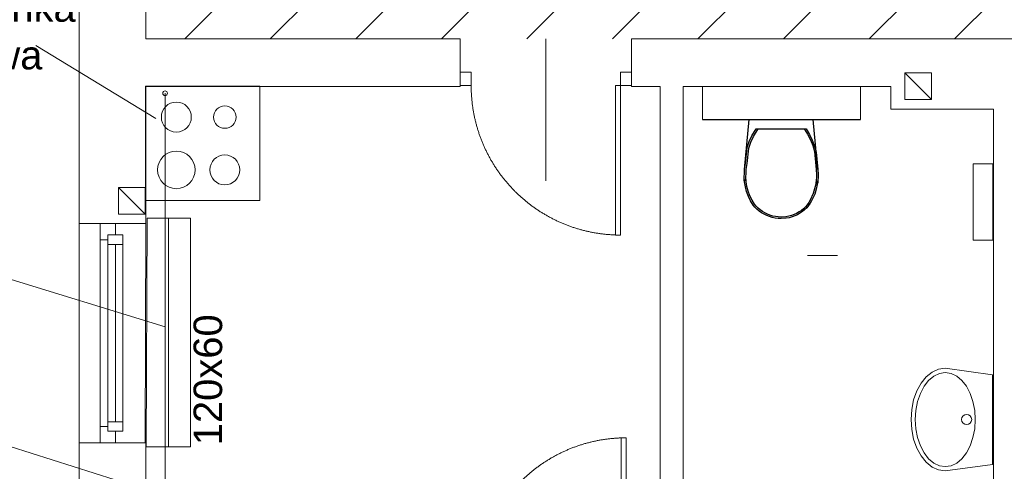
# Model space of a CAD drawing. Header units: millimetres. Extents: x -55054 to 44305, y -132338 to 49528.
# Tile 68 of 72: x 26806 to 31974, y -32339 to -29968. Entities that reach past the tile are written whole.
import ezdxf
from ezdxf import colors
from ezdxf.entities.mleader import LeaderData, LeaderLine
from ezdxf.enums import TextEntityAlignment as Align
from ezdxf.math import Vec2, Vec3

# ---------------------------------------------------------------- set-up
doc = ezdxf.new("R2010")
doc.units = ezdxf.units.MM
doc.header["$LTSCALE"] = 100
doc.linetypes.add('Kosów OSP 27-03-2026_xref$0$DASHED', pattern=[0.75, 0.5, -0.25])
for name, color, linetype, lineweight in [('.WK.DEMONTAŻ', 6, 'Continuous', 13), ('.WK_WODA_OPIS', 7, 'Continuous', 13), ('.XREF', 251, 'Continuous', 5), ('Kosów OSP 27-03-2026_xref$0$A_drzwi', 8, 'Continuous', 5), ('Kosów OSP 27-03-2026_xref$0$A_meble', 8, 'Continuous', 5), ('Kosów OSP 27-03-2026_xref$0$A_meble kuchnia lazienka', 8, 'Continuous', 5), ('Kosów OSP 27-03-2026_xref$0$A_meble łaz kuch', 8, 'Continuous', 5), ('Kosów OSP 27-03-2026_xref$0$A_meble łazienka i kuchnia', 8, 'Continuous', 5), ('Kosów OSP 27-03-2026_xref$0$A_okno', 8, 'Continuous', 5), ('Kosów OSP 27-03-2026_xref$0$A_opis pom', 8, 'Continuous', 5), ('Kosów OSP 27-03-2026_xref$0$A_opis stolarki', 8, 'Continuous', 5), ('Kosów OSP 27-03-2026_xref$0$A_SC_MUROWANA_DZIAŁOWA', 8, 'Continuous', 5), ('Kosów OSP 27-03-2026_xref$0$A_scianazew', 8, 'Continuous', 5), ('Kosów OSP 27-03-2026_xref$0$GEB-BEZUG', 8, 'Continuous', 5)]:
    doc.layers.add(name, color=color, linetype=linetype, lineweight=lineweight)
doc.styles.add('Kosów OSP 27-03-2026_xref$0$dar-styl', font='arial.ttf')
doc.styles.add('Kosów OSP 27-03-2026_xref$0$Standard', font='arial.ttf')
doc.styles.add('WYMIARY', font='romans.shx', dxfattribs={"width": 0.7})

# ---------------------------------------------------------------- blocks, each defined once
blk = doc.blocks.new('_None')
blk = doc.blocks.new('*U164')
at = {"color": 0}
for p, q in [((-28.55, -91.5), (-28.55, -94.5)), ((-28.55, -91.5), (59.45, -91.5)), ((59.45, -94.5), (59.45, -91.5)), ((-28.55, -94.5), (59.45, -94.5))]:
    blk.add_line(p, q, dxfattribs=at)
for points in [[(-36.55, -6.5), (-36.55, 0), (-28.55, 0), (-28.55, -6.5)], [(-36.55, -101), (-36.55, -94.5), (-28.55, -94.5), (-28.55, -101)]]:
    blk.add_lwpolyline(points, close=True, dxfattribs=at)
at = {"color": 0, "linetype": 'Kosów OSP 27-03-2026_xref$0$DASHED', "ltscale": 15}
blk.add_arc((-28.55, -94.5), 88, 1.95364, 90, dxfattribs=at)
at = {"layer": 'Kosów OSP 27-03-2026_xref$0$A_opis stolarki'}
blk.add_line((-56.09, -50.5), (27.54, -50.5), dxfattribs=at)
at = {"layer": 'Kosów OSP 27-03-2026_xref$0$A_opis stolarki', "ltscale": 0.5, "style": 'Kosów OSP 27-03-2026_xref$0$dar-styl', "text_generation_flag": 2}
blk.add_attdef('ODPORNOŚĆ_OGNIOWA', text='', height=15, rotation=85.93674, dxfattribs=at).set_placement((-55.81, -47.55), align=Align.TOP_CENTER)
at = {"layer": 'Kosów OSP 27-03-2026_xref$0$A_opis stolarki', "ltscale": 0.5, "style": 'Kosów OSP 27-03-2026_xref$0$dar-styl'}
blk.add_attdef('SYMBOL_DRZWI1', text='', height=14, dxfattribs=at).set_placement((-16.77, -50.5), align=Align.BOTTOM_CENTER)
blk.add_attdef('SYMBOL_DRZWI2', text='', height=14, dxfattribs=at).set_placement((-16.77, -53.5), align=Align.TOP_CENTER)
blk = doc.blocks.new('*U163')
for p, q in [((0, -91.5), (-88, -91.5)), ((-88, -94.5), (-88, -91.5)), ((0, -91.5), (0, -94.5)), ((0, -94.5), (-88, -94.5))]:
    blk.add_line(p, q)
for points in [[(8, -6.5), (8, 0), (0, 0), (0, -6.5)], [(8, -101), (8, -94.5), (0, -94.5), (0, -101)]]:
    blk.add_lwpolyline(points, close=True)
at = {"linetype": 'Kosów OSP 27-03-2026_xref$0$DASHED', "ltscale": 15}
blk.add_arc((0, -94.5), 88, 90, 178.04636, dxfattribs=at)
at = {"layer": 'Kosów OSP 27-03-2026_xref$0$A_opis stolarki'}
blk.add_line((-56.09, -50.5), (27.54, -50.5), dxfattribs=at)
at = {"layer": 'Kosów OSP 27-03-2026_xref$0$A_opis stolarki', "ltscale": 0.5, "style": 'Kosów OSP 27-03-2026_xref$0$dar-styl'}
blk.add_attdef('ODPORNOŚĆ_OGNIOWA', text='', height=15, rotation=94.06326, dxfattribs=at).set_placement((-95.88, -56.3), align=Align.TOP_CENTER)
blk.add_attdef('SYMBOL_DRZWI1', text='', height=14, dxfattribs=at).set_placement((-16.77, -50.5), align=Align.BOTTOM_CENTER)
blk.add_attdef('SYMBOL_DRZWI2', text='', height=14, dxfattribs=at).set_placement((-16.77, -53.5), align=Align.TOP_CENTER)
blk = doc.blocks.new('Kosów OSP 27-03-2026_xref$0$LAV_FLAT_BACK-OVAL_8')
at = {"color": 0, "linetype": 'Continuous'}
for p, q in [((-0.266, 0.2792), (-0.305, 0)), ((0.266, 0.2792), (-0.266, 0.2792)), ((-0.2658, 0.2788), (-0.266, 0.2788)), ((0.266, 0.2788), (0.2658, 0.2788)), ((0.3043, 0), (0.266, 0.2792)), ((-0.0545, 0.1744), (0, 0.1779)), ((0, 0.1779), (0.0545, 0.1744)), ((-0.2325, 0.0988), (-0.1977, 0.1258)), ((-0.1977, 0.1258), (-0.1553, 0.1479)), ((-0.1553, 0.1479), (-0.107, 0.1643)), ((-0.107, 0.1643), (-0.0545, 0.1744)), ((0.0545, 0.1744), (0.107, 0.1643)), ((0.107, 0.1643), (0.1553, 0.1479)), ((0.1553, 0.1479), (0.1977, 0.1258)), ((0.1977, 0.1258), (0.2325, 0.0988)), ((-0.2742, 0.0347), (-0.2583, 0.0681)), ((-0.2583, 0.0681), (-0.2325, 0.0988)), ((0.2325, 0.0988), (0.2583, 0.0681)), ((0.2583, 0.0681), (0.2742, 0.0347)), ((-0.2796, 0), (-0.2742, 0.0347)), ((0.2742, 0.0347), (0.2789, 0)), ((0.2789, 0), (0.2742, -0.0347)), ((0.2992, -0.0397), (0.3043, 0)), ((-0.305, 0), (-0.2992, -0.0397)), ((-0.2992, -0.0397), (-0.2818, -0.0778)), ((-0.2742, -0.0347), (-0.2796, 0)), ((-0.2583, -0.0681), (-0.2742, -0.0347)), ((0.2742, -0.0347), (0.2583, -0.0681)), ((0.2818, -0.0778), (0.2992, -0.0397)), ((-0.2818, -0.0778), (-0.2536, -0.1129)), ((-0.2325, -0.0988), (-0.2583, -0.0681)), ((-0.2536, -0.1129), (-0.2157, -0.1437)), ((-0.1977, -0.1258), (-0.2325, -0.0988)), ((0.2325, -0.0988), (0.1977, -0.1258)), ((0.2157, -0.1437), (0.2536, -0.1129)), ((0.2583, -0.0681), (0.2325, -0.0988)), ((0.2536, -0.1129), (0.2818, -0.0778)), ((-0.2157, -0.1437), (-0.1695, -0.169)), ((-0.1553, -0.1479), (-0.1977, -0.1258)), ((-0.1695, -0.169), (-0.1167, -0.1878)), ((-0.107, -0.1643), (-0.1553, -0.1479)), ((-0.0545, -0.1744), (-0.107, -0.1643)), ((0, -0.1779), (-0.0545, -0.1744)), ((0.0545, -0.1744), (0, -0.1779)), ((0.107, -0.1643), (0.0545, -0.1744)), ((0.1553, -0.1479), (0.107, -0.1643)), ((0.1167, -0.1878), (0.1695, -0.169)), ((0.1977, -0.1258), (0.1553, -0.1479)), ((0.1695, -0.169), (0.2157, -0.1437)), ((-0.1167, -0.1878), (-0.0595, -0.1994)), ((-0.0595, -0.1994), (0, -0.2033)), ((0, -0.2033), (0.0595, -0.1994)), ((0.0595, -0.1994), (0.1167, -0.1878))]:
    blk.add_line(p, q, dxfattribs=at)
blk.add_circle((0, 0.1267), 0.03, dxfattribs=at)
blk = doc.blocks.new('Kosów OSP 27-03-2026_xref$0$KUCHENKA')
at = {"layer": 'Kosów OSP 27-03-2026_xref$0$A_meble'}
for p, q in [((0, 0), (0, -60)), ((0, 0), (60, 0)), ((60, 0), (60, -60)), ((0, -60), (60, -60))]:
    blk.add_line(p, q, dxfattribs=at)
for centre, radius in [((16.15, -16.15), 7.87), ((43.85, -16.15), 9.87), ((16.15, -41.6), 5.87), ((43.85, -41.6), 7.87)]:
    blk.add_circle(centre, radius, dxfattribs=at)
blk = doc.blocks.new('Kosów OSP 27-03-2026_xref')
at = {"layer": 'Kosów OSP 27-03-2026_xref$0$A_SC_MUROWANA_DZIAŁOWA'}
h = blk.add_hatch(dxfattribs=at)
h.set_pattern_fill('ANSI31', color=256, scale=10, style=0)
h.set_pattern_definition([(45, (6830.3, 921.538), (-22.45064, 22.45064), [])])
h.paths.add_polyline_path([(6112.03, 1404.08), (5187.03, 1404.08), (5187.03, 814.08), (6112.03, 814.08)])
at = {"linetype": 'Kosów OSP 27-03-2026_xref$0$DASHED', "ltscale": 50}
blk.add_lwpolyline([(5187.03, 717.08), (5152.03, 717.08), (5152.03, 602.08), (5186.61, 602.08)], close=True, dxfattribs=at)
at = {"layer": 'Kosów OSP 27-03-2026_xref$0$A_meble kuchnia lazienka'}
for p, q in [((5479.25, 771.7), (5479.25, 789.08)), ((5562.27, 771.7), (5562.27, 789.08)), ((5534.29, 700.26), (5550.04, 700.26))]:
    blk.add_line(p, q, dxfattribs=at)
at = {"layer": 'Kosów OSP 27-03-2026_xref$0$A_meble łaz kuch', "lineweight": -3, "ltscale": 0.5}
for p, q in [((5479.25, 771.7), (5562.27, 771.7)), ((5501.3, 745.47), (5503.74, 771.7)), ((5539.71, 745.47), (5537.27, 771.7)), ((5505.22, 763.11), (5507.41, 766.75)), ((5506, 762.76), (5508.44, 766.75)), ((5507.41, 766.75), (5533.61, 766.75)), ((5532.58, 766.75), (5534.35, 763.97)), ((5533.61, 766.75), (5535.38, 763.88)), ((5502.67, 756.95), (5503.8, 760.08)), ((5503.5, 756.73), (5504.6, 759.79)), ((5503.8, 760.08), (5505.22, 763.11)), ((5504.6, 759.79), (5506, 762.76)), ((5534.35, 763.97), (5535.86, 761.05)), ((5535.38, 763.88), (5536.87, 760.89)), ((5535.86, 761.05), (5537.09, 758.03)), ((5536.87, 760.89), (5538.08, 757.78)), ((5501.83, 748.74), (5502.67, 756.95)), ((5502.68, 748.59), (5503.5, 756.73)), ((5537.09, 758.03), (5538.03, 754.92)), ((5538.03, 754.92), (5538.86, 745.39)), ((5538.08, 757.78), (5538.99, 754.59)), ((5538.99, 754.59), (5539.71, 745.47)), ((5501.13, 739.56), (5501.3, 745.47)), ((5501.3, 745.47), (5501.83, 748.74)), ((5501.99, 739.58), (5502.16, 745.39)), ((5502.16, 745.39), (5502.68, 748.59)), ((5538.86, 745.39), (5539.03, 742.85)), ((5539.71, 745.47), (5539.89, 742.86)), ((5501.32, 738.95), (5501.13, 741.56)), ((5502.17, 739.04), (5501.99, 741.58)), ((5538.96, 740.31), (5538.66, 737.78)), ((5539.03, 742.85), (5538.96, 738.31)), ((5539.82, 740.25), (5539.51, 737.65)), ((5539.89, 742.86), (5539.82, 738.25)), ((5501.75, 736.37), (5501.32, 738.95)), ((5502.42, 733.83), (5501.75, 736.37)), ((5502.59, 736.53), (5502.17, 739.04)), ((5503.25, 734.06), (5502.59, 736.53)), ((5504.13, 731.65), (5503.25, 734.06)), ((5538.12, 735.28), (5537.35, 732.84)), ((5538.66, 737.78), (5538.12, 735.28)), ((5538.96, 735.09), (5538.17, 732.58)), ((5539.51, 737.65), (5538.96, 735.09)), ((5503.33, 731.36), (5502.42, 733.83)), ((5504.47, 728.97), (5503.33, 731.36)), ((5505.24, 729.33), (5504.13, 731.65)), ((5505.84, 726.81), (5504.47, 728.97)), ((5505.84, 726.81), (5504.47, 728.97)), ((5506.55, 727.27), (5505.24, 729.33)), ((5535.78, 729.33), (5535.06, 728.11)), ((5537.35, 732.84), (5535.78, 729.33)), ((5536.55, 728.97), (5535.79, 727.7)), ((5538.17, 732.58), (5536.55, 728.97)), ((5506.79, 725.66), (5505.84, 726.81)), ((5506.79, 725.66), (5505.84, 726.81)), ((5507.45, 726.18), (5506.55, 727.27)), ((5507.85, 724.59), (5506.79, 725.66)), ((5507.85, 724.59), (5506.79, 725.66)), ((5508.46, 725.15), (5507.45, 726.18)), ((5509, 723.6), (5507.85, 724.59)), ((5509, 723.6), (5507.85, 724.59)), ((5509.55, 724.22), (5508.46, 725.15)), ((5510.24, 722.72), (5509, 723.6)), ((5510.24, 722.72), (5509, 723.6)), ((5510.73, 723.38), (5509.55, 724.22)), ((5531.14, 723.98), (5529.94, 723.16)), ((5532.26, 724.89), (5531.14, 723.98)), ((5532.86, 724.31), (5531.68, 723.35)), ((5533.3, 725.89), (5532.26, 724.89)), ((5533.94, 725.35), (5532.86, 724.31)), ((5534.23, 726.96), (5533.3, 725.89)), ((5534.92, 726.49), (5533.94, 725.35)), ((5535.06, 728.11), (5534.23, 726.96)), ((5535.79, 727.7), (5534.92, 726.49)), ((5511.55, 721.94), (5510.24, 722.72)), ((5511.55, 721.94), (5510.24, 722.72)), ((5511.99, 722.63), (5510.73, 723.38)), ((5512.94, 721.26), (5511.55, 721.94)), ((5512.94, 721.26), (5511.55, 721.94)), ((5513.3, 721.99), (5511.99, 722.63)), ((5514.38, 720.71), (5512.94, 721.26)), ((5514.38, 720.71), (5512.94, 721.26)), ((5514.68, 721.46), (5513.3, 721.99)), ((5515.87, 720.27), (5514.38, 720.71)), ((5515.87, 720.27), (5514.38, 720.71)), ((5516.1, 721.05), (5514.68, 721.46)), ((5517.4, 719.95), (5515.87, 720.27)), ((5517.4, 719.95), (5515.87, 720.27)), ((5517.55, 720.75), (5516.1, 721.05)), ((5518.95, 719.77), (5517.4, 719.95)), ((5518.95, 719.77), (5517.4, 719.95)), ((5519.02, 720.57), (5517.55, 720.75)), ((5520.51, 719.7), (5518.95, 719.77)), ((5520.51, 719.7), (5518.95, 719.77)), ((5520.51, 720.51), (5519.02, 720.57)), ((5523.06, 720.69), (5520.51, 720.51)), ((5523.19, 719.89), (5520.51, 719.7)), ((5524.52, 720.95), (5523.06, 720.69)), ((5524.72, 720.17), (5523.19, 719.89)), ((5525.95, 721.34), (5524.52, 720.95)), ((5526.23, 720.57), (5524.72, 720.17)), ((5527.34, 721.84), (5525.95, 721.34)), ((5527.68, 721.1), (5526.23, 720.57)), ((5528.67, 722.45), (5527.34, 721.84)), ((5529.08, 721.74), (5527.68, 721.1)), ((5529.94, 723.16), (5528.67, 722.45)), ((5530.42, 722.49), (5529.08, 721.74)), ((5531.68, 723.35), (5530.42, 722.49))]:
    blk.add_line(p, q, dxfattribs=at)
at = {"layer": 'Kosów OSP 27-03-2026_xref$0$A_meble łaz kuch', "ltscale": 50}
for p, q in [((5187.71, 719.97), (5187.26, 599.97)), ((5210.51, 719.97), (5187.69, 719.97)), ((5210.51, 599.97), (5210.51, 719.97))]:
    blk.add_line(p, q, dxfattribs=at)
at = {"layer": 'Kosów OSP 27-03-2026_xref$0$A_meble łazienka i kuchnia'}
for p, q in [((5129.26, 810.48), (5192.33, 772.27)), ((5187.26, 599.97), (5210.51, 599.97))]:
    blk.add_line(p, q, dxfattribs=at)
blk.add_lwpolyline([(5621.36, 708.45), (5621.36, 748.45), (5631.68, 748.45), (5631.68, 708.45)], close=True, dxfattribs=at)
at = {"layer": 'Kosów OSP 27-03-2026_xref$0$A_okno'}
for p, q in [((5163.03, 708.58, 0), (5163.03, 717.08, 0)), ((5171.03, 717.08, 0), (5171.03, 711.08, 0)), ((5167.03, 708.58, 0), (5163.03, 708.58, 0)), ((5163.03, 659.58, -0.02), (5163.03, 708.58, 0)), ((5167.03, 711.08, 0), (5175.03, 711.08, 0)), ((5167.03, 706.08, 0), (5167.03, 711.08, 0)), ((5171.03, 711.08, 0), (5167.03, 711.08, 0)), ((5167.03, 711.08, 0), (5167.03, 659.58, -0.02)), ((5175.03, 659.58, -0.02), (5175.03, 711.08, 0)), ((5175.03, 711.08, 0), (5175.03, 706.08, 0)), ((5170.53, 706.08, 0), (5167.03, 706.08, 0)), ((5175.03, 706.08, 0), (5167.03, 706.08, 0)), ((5171.03, 706.08, 0), (5171.03, 659.58, -0.02)), ((5175.03, 706.08, 0), (5171.53, 706.08, 0)), ((5163.03, 602.08, -0.05), (5163.03, 659.58, -0.02)), ((5167.03, 659.58, -0.02), (5167.03, 608.08, -0.04)), ((5171.03, 659.58, -0.02), (5171.03, 613.08, -0.04)), ((5175.03, 608.08, -0.05), (5175.03, 659.58, -0.02)), ((5167.03, 610.58, -0.04), (5163.03, 610.58, -0.04)), ((5167.03, 613.08, -0.04), (5175.03, 613.08, -0.04)), ((5175.03, 608.08, -0.04), (5167.03, 608.08, -0.04)), ((5171.03, 602.08, -0.04), (5171.03, 608.08, -0.04))]:
    blk.add_line(p, q, dxfattribs=at)
at = {"layer": 'Kosów OSP 27-03-2026_xref$0$A_SC_MUROWANA_DZIAŁOWA'}
for p, q in [((5352.03, 814.08), (5187.03, 814.08)), ((6112.03, 814.08), (5442.03, 814.08)), ((5585.5, 796.22), (5585.5, 782.22)), ((5599.5, 796.22), (5585.5, 796.22)), ((5585.5, 796.22), (5599.5, 782.22)), ((5599.5, 782.22), (5599.5, 796.22)), ((5352.03, 789.08), (5187.03, 789.08)), ((5457.03, 789.08), (5442.03, 789.08)), ((5578.03, 789.08), (5469.03, 789.08)), ((5585.5, 782.22), (5599.5, 782.22)), ((5632.03, 777.08), (5578.03, 777.08)), ((5172.67, 735.96), (5172.67, 721.96)), ((5186.67, 735.96), (5172.67, 735.96)), ((5172.67, 735.96), (5186.67, 721.96)), ((5186.67, 721.96), (5186.67, 735.96)), ((5172.67, 721.96), (5186.67, 721.96))]:
    blk.add_line(p, q, dxfattribs=at)
for points in [[(5352.03, 814.08), (5352.03, 789.08)], [(5442.03, 814.08), (5442.03, 789.08)], [(5627.03, 814.08), (6112.03, 814.08)], [(5457.03, 789.08), (5457.03, 531.08)], [(5469.03, 789.08), (5469.03, 531.08)], [(5578.03, 777.08), (5578.03, 789.08)], [(5632.03, 531.08), (5632.03, 777.08)]]:
    blk.add_lwpolyline(points, dxfattribs=at)
at = {"layer": 'Kosów OSP 27-03-2026_xref$0$A_scianazew'}
for p, q in [((5152.03, 900.08), (5152.03, 717.08)), ((5152.03, 602.08), (5152.03, 453.08))]:
    blk.add_line(p, q, dxfattribs=at)
for points in [[(5187.03, 900.08), (5187.03, 814.08)], [(5187.03, 789.08), (5187.03, 717.08)], [(5187.03, 602.08), (5187.03, 531.08)]]:
    blk.add_lwpolyline(points, dxfattribs=at)
at = {"layer": 'Kosów OSP 27-03-2026_xref$0$GEB-BEZUG'}
blk.add_lwpolyline([(6046.59, -205.03), (6046.59, -158.97), (5659.52, -158.97), (5659.52, -28.86), (5197.12, -28.86), (5197.12, 785.47)], dxfattribs=at)
blk.add_ellipse((5197.12, 785.47), major_axis=(-1.23, 0), ratio=0.972647, dxfattribs=at)
at = {"layer": 'Kosów OSP 27-03-2026_xref$0$A_drzwi', "xscale": 0.8910891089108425, "yscale": 0.8910891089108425, "zscale": 0.8910891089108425, "rotation": 89.99999999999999}
for name, p in [('*U163', (5352.03, 789.47)), ('*U164', (5355.03, 551.65))]:
    blk.add_blockref(name, p, dxfattribs=at)
at = {"layer": 'Kosów OSP 27-03-2026_xref$0$A_meble kuchnia lazienka', "xscale": -1, "rotation": 89.99962099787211}
blk.add_blockref('Kosów OSP 27-03-2026_xref$0$KUCHENKA', (5186.9, 789.11), dxfattribs=at)
at = {"layer": 'Kosów OSP 27-03-2026_xref$0$A_meble łaz kuch', "xscale": 88.45642911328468, "yscale": 88.45642911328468, "zscale": 88.45642911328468, "rotation": 270}
blk.add_blockref('Kosów OSP 27-03-2026_xref$0$LAV_FLAT_BACK-OVAL_8', (5606.7, 614.22), dxfattribs=at)
at = {"layer": 'Kosów OSP 27-03-2026_xref$0$A_opis pom', "insert": (5060.52, 838, 0.09), "char_height": 15, "width": 119.0753, "attachment_point": 1, "style": 'Kosów OSP 27-03-2026_xref$0$Standard'}
blk.add_mtext('kuchenka gazowa', dxfattribs=at)
at = {"layer": 'Kosów OSP 27-03-2026_xref$0$A_opis pom', "insert": (5212.1, 600.71, 0.09), "char_height": 15, "width": 119.0753, "attachment_point": 1, "rotation": 90, "style": 'Kosów OSP 27-03-2026_xref$0$Standard'}
blk.add_mtext('120x60', dxfattribs=at)

msp = doc.modelspace()

# ---------------------------------------------------------------- block references
at = {"layer": '.XREF', "xscale": 10, "yscale": 10, "zscale": 10}
msp.add_blockref('Kosów OSP 27-03-2026_xref', (-24402.4, -38209.1, -141.5), dxfattribs=at)

# ---------------------------------------------------------------- next in the draw order: leaders
at = {"layer": '.WK_WODA_OPIS'}
ml = msp.add_multileader_mtext('Standard', dxfattribs=at)
ml.set_content('\\W0.5;Demontaż grzejnika\\Pzaślepienie podejść', color=256, style='WYMIARY')
ml.set_leader_properties(linetype='ByLayer', lineweight=-1)
ml.set_arrow_properties(name='NONE')
ml.build(insert=Vec2(0, 0))
ml.multileader.update_dxf_attribs({"text_left_attachment_type": 6, "text_right_attachment_type": 6, "dogleg_length": 86.4, "arrow_head_size": 40})
ctx = ml.context
ctx.base_point, ctx.char_height, ctx.arrow_head_size, ctx.landing_gap_size, ctx.plane_origin = Vec3(25498, -31246.4, 3799.8), 120, 40, 10, Vec3(-6985411.4, 52149066.9, 3799.8)
ctx.left_attachment, ctx.right_attachment = 6, 6
notes = []
notes.append((ctx, [(0, (1, 1, 0), (26484.4, -31246.4, 3799.8), (-1, 0), 86.4, [(0, [(27568.8, -31580, 3799.8)], 0, [])])]))
ctx.mtext.insert, ctx.mtext.line_spacing_style = Vec3(25508, -31086.4, 3799.8), 2
ctx.mtext.has_bg_fill, ctx.mtext.bg_color, ctx.mtext.bg_scale_factor, ctx.mtext.bg_transparency, ctx.mtext.use_window_bg_color = 1, -1027028792, 1.5, 0, 1
ml = msp.add_multileader_mtext('Standard', dxfattribs=at)
ml.set_content('\\W0.5;Demontaż zlewu\\PZaślepienie podejść w posadzce\\P', color=256, style='WYMIARY')
ml.set_leader_properties(linetype='ByLayer', lineweight=-1)
ml.set_arrow_properties(name='NONE')
ml.build(insert=Vec2(0, 0))
ml.multileader.update_dxf_attribs({"text_left_attachment_type": 6, "text_right_attachment_type": 6, "dogleg_length": 86.4, "arrow_head_size": 40})
ctx = ml.context
ctx.base_point, ctx.char_height, ctx.arrow_head_size, ctx.landing_gap_size, ctx.plane_origin = Vec3(25171.6, -32208.1, 3799.8), 120, 40, 10, Vec3(-6985200.7, 52148285.3, 3799.8)
ctx.left_attachment, ctx.right_attachment = 6, 6
notes.append((ctx, [(0, (1, 1, 0), (26755.1, -32208.1, 3799.8), (-1, 0), 86.4, [(0, [(28229.6, -32674.4, 3799.8)], 0, [])])]))
ctx.mtext.insert, ctx.mtext.line_spacing_style = Vec3(25181.6, -32048.1, 3799.8), 2
ctx.mtext.has_bg_fill, ctx.mtext.bg_color, ctx.mtext.bg_scale_factor, ctx.mtext.bg_transparency, ctx.mtext.use_window_bg_color = 1, -1027028792, 1.5, 0, 1
for ctx, leaders in notes:
    for number, flags, end, landing, length, lines in leaders:
        leader = LeaderData()
        leader.index, (leader.has_last_leader_line, leader.has_dogleg_vector, leader.attachment_direction) = number, flags
        leader.last_leader_point, leader.dogleg_vector, leader.dogleg_length = Vec3(end), Vec3(landing), length
        for number, points, colour, breaks in lines:
            line = LeaderLine()
            line.index, line.vertices, line.color, line.breaks = number, Vec3.list(points), colors.encode_raw_color(colour), breaks
            leader.lines.append(line)
        ctx.leaders.append(leader)

# ---------------------------------------------------------------- next in the draw order: linework, layer by layer
at = {"layer": '.WK.DEMONTAŻ', "lineweight": 13, "elevation": -141.5}
msp.add_lwpolyline([(27702.7, -31009.4), (27586.5, -31009.4), (27586.5, -32209.4), (27702.7, -32209.4)], close=True, dxfattribs=at)

doc.saveas('drawing.dxf')
